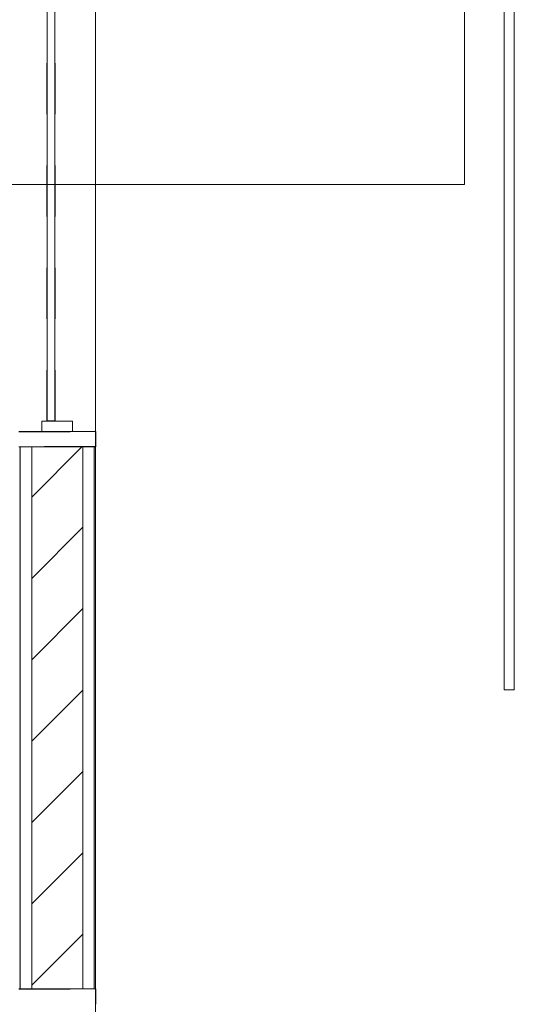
# Model space of a CAD drawing. Header units: metres. Extents: x 1.7 to 42.3, y -72.9 to -47.6.
# Tile 89 of 216: x 9.6 to 10.6, y -63.5 to -61.6. Entities that reach past the tile are written whole.
import ezdxf

# ---------------------------------------------------------------- set-up
doc = ezdxf.new("R2010")
doc.units = ezdxf.units.M
doc.linetypes.add('Traço', pattern=[0.006, 0.003, -0.003])
doc.linetypes.add('Traço_2_', pattern=[0.006, 0.003, -0.003])
for name, color, linetype, lineweight, true_color in [('2PAV - FRIG_dwg', 7, 'Continuous', 18, 0x767676), ('A-GLAZ-HDLN', 7, 'Traço', 25, 0x00007f), ('TUB_FRIGO', 30, 'Continuous', 18, 0xff7f00)]:
    doc.layers.add(name, color=color, linetype=linetype, lineweight=lineweight, true_color=true_color)
for name, color, linetype, lineweight in [('A-GENM', 7, 'Continuous', 18), ('A-GLAZ', 7, 'Continuous', 18), ('A-WALL', 7, 'Continuous', 18), ('A-WALL-PATT', 7, 'Continuous', 18)]:
    doc.layers.add(name, color=color, linetype=linetype, lineweight=lineweight)
pattern_1 = [(50, (21.555, -62.9), (0.546555, -0.047815), [0.05715, -0.62865]), (355, (21.555, -62.9), (-0.105728, 0.573166), [0.04572, -0.50292]), (100.451, (21.601, -62.904), (0.440828, 0.52535), [0.04857, -0.53427]), (46.184, (21.555, -62.748), (0.813237, -0.12613), [0.08573, -0.94298]), (96.636, (21.623, -62.758), (0.71221, 0.742287), [0.07286, -0.80141]), (351.184, (21.555, -62.748), (0.712217, 0.742274), [0.06858, -0.75438]), (21, (21.631, -62.786), (0.454846, -0.306795), [0.05715, -0.62865]), (326, (21.631, -62.786), (0.185405, 0.55256), [0.04572, -0.50292]), (71.451, (21.669, -62.811), (0.64025, 0.245763), [0.04857, -0.53427]), (37.5, (21.555, -62.9), (0.009261, 0.2536672), [0.02515, -0.47168, 0.02515, -0.48539, -0.50482]), (37.5, (21.555, -62.9), (0.009261, 0.2536672), [-1.007, 0.02515, -0.47968]), (7.5, (21.555, -62.9), (0.200456, 0.300546), [0.02515, -0.26594, 0.02515, -0.46025, -0.1924]), (7.5, (21.555, -62.9), (0.200456, 0.300546), [-0.77648, 0.02515, -0.16726]), (327.5, (21.385, -62.9), (0.4067682, -0.0171882), [0.02515, -0.16535, 0.02515, -0.56921, -0.78867]), (327.5, (21.385, -62.9), (0.4067682, -0.0171882), [-0.78486, 0.02515, -0.76352]), (317.5, (21.309, -62.9), (0.444383, 0.076279), [0.02515, -0.2225, 0.02515, -0.36957, -0.56007]), (317.5, (21.309, -62.9), (0.444383, 0.076279), [-0.64237, 0.02515, -0.53492])]

# ---------------------------------------------------------------- blocks, each defined once
blk = doc.blocks.new('Led_Stripe_11805 - Led_Stripe_11805-7511531-2PAV - FRIGORÍFICA')
at = {"layer": 'A-GENM', "color": 253, "true_color": 0xaaaaaa}
for p, q in [((-1.5, 0.01), (1.5, 0.01)), ((1.5, 0.01), (1.5, -0.01)), ((1.5, -0.01), (-1.5, -0.01))]:
    blk.add_line(p, q, dxfattribs=at)
blk = doc.blocks.new('JANELA1 - Paineis _2x1_ 2 x 1_00-8467672-2PAV - FRIGORÍFICA')
at = {"layer": 'A-GLAZ', "color": 253, "true_color": 0xaaaaaa}
for p, q in [((-0.97, 0.075), (-1, 0.075)), ((-1, 0.075), (-1, -0.075)), ((-0.97, 0.075), (0.97, 0.075)), ((1, 0.075), (0.97, 0.075)), ((0.97, 0.075), (0.97, 0.03)), ((1, -0.075), (1, 0.075)), ((0.97, 0.03), (0.95, 0.03)), ((0.95, 0.03), (0.95, -0.03)), ((0.97, -0.03), (0.97, 0.03)), ((0.95, -0.005), (0.01, -0.005)), ((0.01, -0.02), (0.95, -0.02)), ((0.95, -0.03), (0.97, -0.03)), ((0.97, -0.03), (0.97, -0.075))]:
    blk.add_line(p, q, dxfattribs=at)
at = {"layer": 'A-GLAZ-HDLN', "color": 9, "linetype": 'Traço_2_', "true_color": 0xaaaad4}
for p, q in [((-1, -0.075), (-1, 0.075)), ((-1, 0.075), (-0.97, 0.075)), ((0.97, -0.075), (0.97, 0.075)), ((0.97, 0.075), (1, 0.075)), ((1, 0.075), (1, -0.075)), ((-0.95, -0.005), (0.95, -0.005)), ((0.95, -0.005), (0.95, -0.02)), ((0.95, -0.02), (-0.95, -0.02))]:
    blk.add_line(p, q, dxfattribs=at)
blk = doc.blocks.new('4 GRE - ESCOLA DE CINEMA E AUDIOVISUAL CINE REX R07_rvt-1-2PAV - FRIGORÍFICA')
at = {"layer": 'A-WALL-PATT', "true_color": 0xd4d4d4}
h = blk.add_hatch(dxfattribs=at)
h.set_pattern_fill('FP_2', color=254, style=0, pattern_type=2)
h.set_pattern_definition([(45, (21.555, -62.9), (-0.0795495, 0.0795495), [])])
h.paths.add_polyline_path([(9.6657, -71.5665), (9.7657, -71.5665), (9.7657, -70.8719), (9.6657, -70.8719)])
h.paths.add_polyline_path([(9.6657, -69.6719), (9.7657, -69.6719), (9.7657, -69.5469), (9.6657, -69.5469), (9.6657, -69.5811)])
h.paths.add_polyline_path([(9.7157, -68.5969), (9.7657, -68.5969), (9.7657, -67.7754), (9.6657, -67.7754), (9.6657, -68.5969), (9.6948, -68.5969)])
h.paths.add_polyline_path([(9.7657, -66.8254), (9.7657, -65.5004), (9.6657, -65.5004), (9.6657, -66.8254), (9.7157, -66.8254)])
h.paths.add_polyline_path([(9.6657, -63.5004), (9.7657, -63.5004), (9.7657, -62.4404), (9.6657, -62.4404), (9.6657, -63.3568)])
h.paths.add_polyline_path([(9.6657, -60.4404), (9.7657, -60.4404), (9.7657, -59.7154), (9.6657, -59.7154), (9.6657, -60.0372)])
h.paths.add_polyline_path([(9.7657, -58.7654), (9.7657, -58.4254), (9.6657, -58.4254), (9.6657, -58.7654), (9.7157, -58.7654)])
h.paths.add_polyline_path([(9.6657, -57.4754), (9.7657, -57.4754), (9.7657, -57.1915), (9.6657, -57.1915)])
h.paths.add_polyline_path([(9.6657, -55.1915), (9.7657, -55.1915), (9.7657, -54.8165), (9.6657, -54.8165), (9.6657, -55.0578)])
h = blk.add_hatch(dxfattribs=at)
h.set_pattern_fill('FP_1', color=254, style=0, pattern_type=2)
h.set_pattern_definition(pattern_1)
h.paths.add_polyline_path([(9.6407, -71.5915), (9.6432, -71.5915), (9.6432, -70.8719), (9.6407, -70.8719)])
h.paths.add_polyline_path([(9.6407, -69.6719), (9.6432, -69.6719), (9.6432, -69.5244), (9.7157, -69.5244), (9.7157, -69.5219), (9.6407, -69.5219), (9.6407, -69.5811)])
h.paths.add_polyline_path([(9.6407, -68.6219), (9.7157, -68.6219), (9.7157, -68.6194), (9.6432, -68.6194), (9.6432, -68.3801), (9.6407, -68.3801), (9.6407, -68.3826)])
h.paths.add_polyline_path([(9.6407, -67.8851), (9.6432, -67.8851), (9.6432, -67.7529), (9.7157, -67.7529), (9.7157, -67.7504), (9.6407, -67.7504), (9.6407, -67.8826)])
h.paths.add_polyline_path([(9.6707, -66.8504), (9.7157, -66.8504), (9.7157, -66.8479), (9.6432, -66.8479), (9.6432, -65.8479), (9.6407, -65.8479), (9.6407, -66.8504)])
h.paths.add_polyline_path([(9.6407, -65.7529), (9.6432, -65.7529), (9.6432, -65.5004), (9.6407, -65.5004), (9.6407, -65.7504)])
h.paths.add_polyline_path([(9.6432, -63.5004), (9.6432, -62.4404), (9.6407, -62.4404), (9.6407, -63.5004)])
h.paths.add_polyline_path([(9.6432, -60.4404), (9.6432, -59.6929), (9.7157, -59.6929), (9.7157, -59.6904), (9.6407, -59.6904), (9.6407, -60.4404)])
h.paths.add_polyline_path([(9.6407, -58.7904), (9.7157, -58.7904), (9.7157, -58.7879), (9.6432, -58.7879), (9.6432, -58.7229), (9.6407, -58.7229), (9.6407, -58.7254)])
h.paths.add_polyline_path([(9.6432, -58.5779), (9.6432, -58.4029), (9.7157, -58.4029), (9.7157, -58.4004), (9.6407, -58.4004), (9.6407, -58.5779)])
h.paths.add_polyline_path([(9.7157, -57.5004), (9.7157, -57.4979), (9.6432, -57.4979), (9.6432, -57.1915), (9.6407, -57.1915), (9.6407, -57.5004), (9.6948, -57.5004)])
h.paths.add_polyline_path([(9.6407, -55.1915), (9.6432, -55.1915), (9.6432, -54.8415), (9.6407, -54.8415), (9.6407, -55.0578)])
h = blk.add_hatch(dxfattribs=at)
h.set_pattern_fill('FP_1', color=254, style=0, pattern_type=2)
h.set_pattern_definition(pattern_1)
h.paths.add_polyline_path([(9.6948, -71.5915), (9.7907, -71.5915), (9.7907, -70.8719), (9.7882, -70.8719), (9.7882, -71.589), (9.6432, -71.589), (9.6432, -71.5915)])
h.paths.add_polyline_path([(9.7907, -69.6719), (9.7907, -69.5219), (9.7157, -69.5219), (9.7157, -69.5244), (9.7882, -69.5244), (9.7882, -69.6719)])
h.paths.add_polyline_path([(9.7907, -68.6219), (9.7907, -68.3801), (9.7882, -68.3801), (9.7882, -68.6194), (9.7157, -68.6194), (9.7157, -68.6219)])
h.paths.add_polyline_path([(9.7882, -67.8851), (9.7907, -67.8851), (9.7907, -67.7504), (9.7157, -67.7504), (9.7157, -67.7529), (9.7882, -67.7529)])
h.paths.add_polyline_path([(9.7157, -66.8504), (9.7907, -66.8504), (9.7907, -65.5004), (9.7882, -65.5004), (9.7882, -66.8479), (9.7157, -66.8479)])
h.paths.add_polyline_path([(9.7882, -63.5004), (9.7907, -63.5004), (9.7907, -62.4404), (9.7882, -62.4404), (9.7882, -63.3568)])
h.paths.add_polyline_path([(9.7907, -60.4404), (9.7907, -59.6904), (9.7157, -59.6904), (9.7157, -59.6929), (9.7882, -59.6929), (9.7882, -60.4404)])
h.paths.add_polyline_path([(9.7157, -58.7904), (9.7907, -58.7904), (9.7907, -58.4004), (9.7157, -58.4004), (9.7157, -58.4029), (9.7882, -58.4029), (9.7882, -58.7879), (9.7157, -58.7879)])
h.paths.add_polyline_path([(9.7907, -57.5004), (9.7907, -57.1915), (9.7882, -57.1915), (9.7882, -57.4979), (9.7157, -57.4979), (9.7157, -57.5004)])
h.paths.add_polyline_path([(9.7907, -55.1915), (9.7907, -54.8415), (9.7882, -54.8415), (9.7882, -55.1915)])
at = {"layer": 'A-WALL', "color": 253, "true_color": 0xaaaaaa}
for p, q in [((9.6432, -62.4404), (9.6432, -63.5004)), ((9.6657, -62.4404), (9.6657, -63.5004)), ((9.7657, -63.5004), (9.7657, -62.4404)), ((9.7882, -63.5004), (9.7882, -62.4404)), ((9.7907, -63.5004), (9.7907, -62.4404))]:
    blk.add_line(p, q, dxfattribs=at)
at = {"layer": 'A-GENM', "color": 253, "lineweight": 18, "true_color": 0xaaaaaa, "extrusion": (0, 0, -1), "rotation": 269.9999999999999}
blk.add_blockref('Led_Stripe_11805 - Led_Stripe_11805-7511531-2PAV - FRIGORÍFICA', (-10.5998, -61.4154), dxfattribs=at)
at = {"layer": 'A-GLAZ', "color": 253, "lineweight": 18, "true_color": 0xaaaaaa, "rotation": 269.9999999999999}
for p in [(9.7157, -61.4404), (9.7157, -64.5004)]:
    blk.add_blockref('JANELA1 - Paineis _2x1_ 2 x 1_00-8467672-2PAV - FRIGORÍFICA', p, dxfattribs=at)
blk = doc.blocks.new('2PAV - FRIG_dwg-1115023-2PAV - FRIGORÍFICA')
at = {"layer": 'TUB_FRIGO', "flags": 128}
blk.add_lwpolyline([(-11.0427, 6.8956), (-11.0427, 0.9724), (-13.4548, 0.9724)], dxfattribs=at)

msp = doc.modelspace()

# ---------------------------------------------------------------- block references
at = {"lineweight": 5}
msp.add_blockref('4 GRE - ESCOLA DE CINEMA E AUDIOVISUAL CINE REX R07_rvt-1-2PAV - FRIGORÍFICA', (0, 0), dxfattribs=at)
at = {"layer": '2PAV - FRIG_dwg', "color": 7}
msp.add_blockref('2PAV - FRIG_dwg-1115023-2PAV - FRIGORÍFICA', (21.555, -62.9), dxfattribs=at)

doc.saveas('drawing.dxf')
